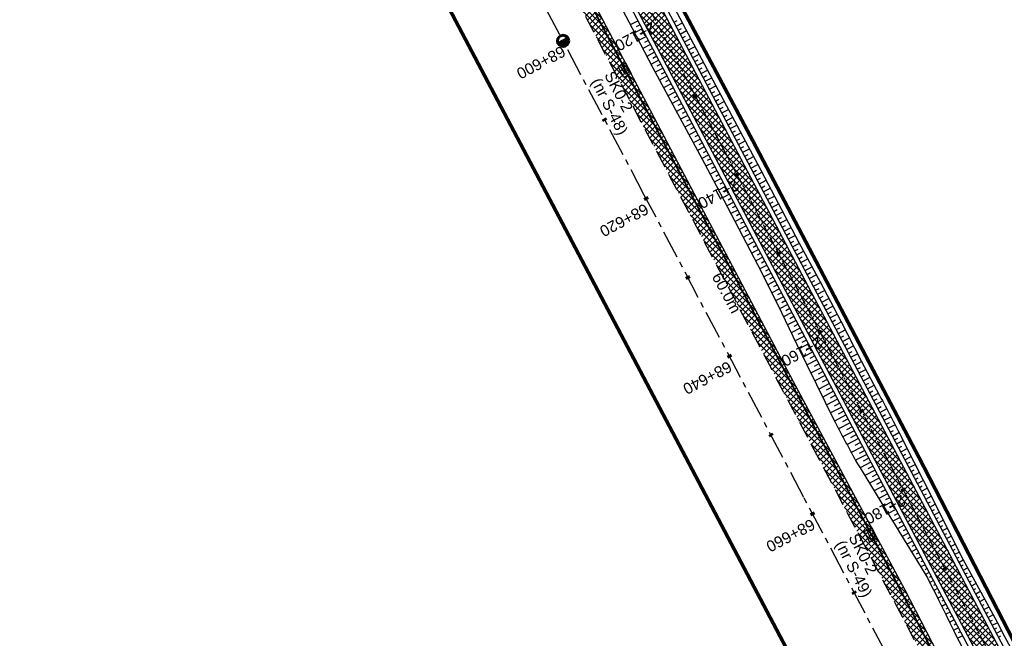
# Model space of a CAD drawing. Header units: metres. Extents: x 7529682 to 7533711, y 5721186 to 5727842.
# Tile 56 of 112: x 7530634 to 7530745, y 5725856 to 5725925. Entities that reach past the tile are written whole.
import ezdxf

# ---------------------------------------------------------------- set-up
doc = ezdxf.new("R2010")
doc.units = ezdxf.units.M
for name, pattern in [('817-dzialki-09-05-04$0$HIDDEN', [0.375, 0.25, -0.125]), ('CENTER', [50.8, 31.75, -6.35, 6.35, -6.35]), ('HIDDEN', [9.525, 6.35, -3.175])]:
    doc.linetypes.add(name, pattern=pattern)
for name, color, linetype in [('C-DROGI-SYTUACJA-ETYKIETY', 7, 'Continuous'), ('D-hatch-pobocza', 131, 'Continuous'), ('D-pobocza', 7, 'Continuous'), ('D-skarpa', 7, 'Continuous'), ('D-skarpa-kreskowanie', 7, 'Continuous')]:
    doc.layers.add(name, color=color, linetype=linetype)
doc.layers.add('D-hatch-ciag-pieszo-rowerowy', color=7, linetype='Continuous', lineweight=13, true_color=0xff9f80)
doc.layers.add('D-LR-etap-III', color=7, linetype='817-dzialki-09-05-04$0$HIDDEN', lineweight=50, true_color=0xff1aff)
for name, color, linetype, lineweight in [('D-krawędzie', 7, 'Continuous', 30), ('D-obrzeża', 7, 'Continuous', 30), ('D-oś', 10, 'CENTER', 30), ('Sieci-T-kanal technologiczny', 4, 'kt kanał technologiczny', 30)]:
    doc.layers.add(name, color=color, linetype=linetype, lineweight=lineweight)
for name, color, linetype, true_color in [('D-opis-KT-dlugosci', 7, 'Continuous', 0xff8000), ('D-opis-KT-studnie', 7, 'Continuous', 0xff8000), ('poprzeczki', 7, 'Continuous', 0x0000c7)]:
    doc.layers.add(name, color=color, linetype=linetype, true_color=true_color)
doc.styles.add('ARIAL', font='arial.ttf', dxfattribs={"height": 1})
doc.styles.get("Standard").update_dxf_attribs({"font": 'arial.ttf'})
doc.linetypes.add('kt kanał technologiczny', pattern='A,1,-0.8,["kt",Standard,S=0.5,R=0,X=-0.7,Y=-0.15],-0.3', length=2.1)
pattern_1 = [(45, (0, 0), (-0.33675960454, 0.33675960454), []), (135, (0, 0), (-0.33675960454, -0.33675960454), [])]

# ---------------------------------------------------------------- blocks, each defined once
blk = doc.blocks.new('kilometraz')
at = {"linetype": 'ByBlock', "lineweight": -2}
blk.add_hatch(color=0, dxfattribs=at).paths.add_polyline_path([(0, -0.28125, 0.41421356), (0.28125, 0, 0.41421356), (0, 0.28125)])
at = {"color": 0, "linetype": 'ByBlock', "lineweight": -2}
blk.add_line((0, 0.28125), (0, -0.28125), dxfattribs=at)
blk.add_circle((0, 0), 0.28125, dxfattribs=at)
blk = doc.blocks.new('AeccTickLine')
at = {"color": 0, "linetype": 'ByBlock', "lineweight": -2}
blk.add_line((0, 1), (0, -1), dxfattribs=at)
blk = doc.blocks.new('SKR2')
at = {"layer": 'Sieci-T-kanal technologiczny', "color": 2, "lineweight": 25}
for points in [[(0.03, -0.19), (0.96, -1.15), (0.28, -1.81), (-0.65, -0.84)], [(-0.04, -0.54), (0.61, -1.21), (0.23, -1.57), (-0.41, -0.9)]]:
    blk.add_lwpolyline(points, close=True, dxfattribs=at)
blk.add_lwpolyline([(-0.09, -1.23), (0.28, -0.87)], dxfattribs=at)

msp = doc.modelspace()

# ---------------------------------------------------------------- hatches: boundary and pattern name
at = {"layer": 'D-hatch-ciag-pieszo-rowerowy'}
h = msp.add_hatch(dxfattribs=at)
h.set_pattern_fill('ANSI37', color=256, scale=0.15, style=0)
h.set_pattern_definition(pattern_1)
h.paths.add_polyline_path([(7530714.41, 5725910.76), (7530696.21, 5725945.27), (7530692.66, 5725952.01), (7530691.54, 5725951.45), (7530695.1, 5725944.69), (7530713.31, 5725910.18), (7530731.23, 5725876.24), (7530749.94, 5725840.8), (7530759.63, 5725822.46), (7530760.74, 5725823.04), (7530751.05, 5725841.38), (7530732.33, 5725876.83)])
h.paths.add_polyline_path([(7530713.31, 5725910.18), (7530695.1, 5725944.69), (7530691.54, 5725951.45), (7530690.43, 5725950.89), (7530693.99, 5725944.1), (7530712.2, 5725909.6), (7530730.12, 5725875.66), (7530748.84, 5725840.22), (7530758.52, 5725821.88), (7530759.63, 5725822.46), (7530749.94, 5725840.8), (7530731.23, 5725876.24)])
at = {"layer": 'D-hatch-pobocza'}
h = msp.add_hatch(dxfattribs=at)
h.set_pattern_fill('ANSI37', color=256, scale=0.15, style=0)
h.set_pattern_definition(pattern_1)
h.paths.add_polyline_path([(7530720.98, 5725884.44), (7530708.37, 5725908.34), (7530695.8, 5725932.28), (7530687.36, 5725949.02), (7530675.51, 5725970.87), (7530663.29, 5725994.02), (7530649.63, 5726020.19), (7530635.9, 5726046.17), (7530600.69, 5726114.06), (7530599.74, 5726113.51), (7530641.56, 5726032.01), (7530660.96, 5725995.07), (7530689.13, 5725941.54), (7530707.34, 5725907.03), (7530725.26, 5725873.09), (7530743.97, 5725837.65), (7530770.53, 5725787.12), (7530787.86, 5725754.27), (7530809.81, 5725712.7), (7530812.03, 5725712.54), (7530798.84, 5725737.15), (7530787.35, 5725758.8), (7530776.05, 5725780.2), (7530760.43, 5725809.79), (7530749.22, 5725830.63), (7530733.52, 5725861.06)])

# ---------------------------------------------------------------- linework, layer by layer
at = {"layer": 'D-krawędzie', "linetype": 'HIDDEN', "ltscale": 0.3, "flags": 128}
msp.add_lwpolyline([(7530572.01, 5726166.06), (7530599.74, 5726113.52), (7530641.56, 5726032.01), (7530660.96, 5725995.07), (7530689.13, 5725941.54), (7530707.34, 5725907.03), (7530725.26, 5725873.09), (7530743.97, 5725837.65), (7530770.53, 5725787.12), (7530787.86, 5725754.27), (7530809.9, 5725712.54), (7530824.74, 5725684.39), (7530840.86, 5725653.69), (7530860.68, 5725616.15), (7530865.28, 5725607.39), (7530878.05, 5725583.08), (7530918.17, 5725507.18), (7530950.16, 5725446.31), (7530993.42, 5725364.26), (7531022.77, 5725308.72), (7531053.81, 5725249.87), (7531081.17, 5725197.87), (7531103.9, 5725154.54), (7531128.12, 5725108.45), (7531149.3, 5725068.25), (7531167.38, 5725033.77), (7531197.16, 5724976.99), (7531228.15, 5724918.03), (7531253.15, 5724870.49), (7531286.8, 5724806.65), (7531306.74, 5724768.66), (7531335.09, 5724714.65), (7531357.32, 5724672.44), (7531373.64, 5724641.45), (7531392.16, 5724606), (7531418.48, 5724555.85), (7531439.73, 5724515.58), (7531476.36, 5724446.19), (7531491.8, 5724416.76), (7531531.9, 5724339.93), (7531557.23, 5724291.66), (7531569.85, 5724267.58), (7531591.38, 5724226.55), (7531610, 5724191.1), (7531616.88, 5724178), (7531629.98, 5724153.03), (7531641.01, 5724132.02), (7531664.91, 5724087.62), (7531677.64, 5724064.79), (7531683.11, 5724054.99), (7531686.75, 5724048.18), (7531695.45, 5724031.7), (7531703.75, 5724015.92), (7531709.21, 5724005.51), (7531719.39, 5723986.15), (7531726.3, 5723973), (7531732.74, 5723960.74), (7531735.13, 5723956.19)], dxfattribs=at)
at = {"layer": 'D-LR-etap-III', "ltscale": 10, "flags": 128}
msp.add_lwpolyline([(7531750.47, 5723895.1, 0.4, 0.4, 0), (7531750.5, 5723895.13, 0.4, 0.4, 0), (7531682.71, 5724022.92, 0.4, 0.4, 0), (7531619.18, 5724147.2, 0.4, 0.4, 0), (7531592.31, 5724198.49, 0.4, 0.4, 0), (7531553.26, 5724272.92, 0.4, 0.4, 0), (7531504.02, 5724366.79, 0.4, 0.4, 0), (7531482.09, 5724407.62, 0.4, 0.4, 0), (7531412.35, 5724541.18, 0.4, 0.4, 0), (7531388.46, 5724586.93, 0.4, 0.4, 0), (7531345.12, 5724669.94, 0.4, 0.4, 0), (7531127.66, 5725081.67, 0.4, 0.4, 0), (7531059.25, 5725211.04, 0.4, 0.4, 0), (7531008.01, 5725307.95, 0.4, 0.4, 0), (7530964.18, 5725390.84, 0.4, 0.4, 0), (7530914.56, 5725484.68, 0.4, 0.4, 0), (7530865.24, 5725577.49, 0.4, 0.4, 0), (7530840.09, 5725624.06, 0.4, 0.4, 0), (7530802.56, 5725694.92, 0.4, 0.4, 0), (7530755.54, 5725787.51, 0.4, 0.4, 0), (7530708.72, 5725876.3, 0.4, 0.4, 0), (7530695.12, 5725902.09, 0.4, 0.4, 0), (7530642.91, 5726001.08, 0.4, 0.4, 0), (7530634.93, 5726016.15, 0.4, 0.4, 0), (7530610.82, 5726061.93, 0.4, 0.4, 0), (7530610.82, 5726061.93, 0.4, 0.4, 0), (7530607.21, 5726063.51, 0.4, 0.4, 0), (7530597.42, 5726080.68, 0.4, 0.4, 0), (7530591.16, 5726088.44, 0.4, 0.4, 0), (7530581.28, 5726107.21, 0.4, 0.4, 0), (7530571.29, 5726130.56, 0.4, 0.4, 0), (7530549.55, 5726171.53, 0.4, 0.4, 0), (7530531.01, 5726206.47, 0.4, 0.4, 0), (7530516.46, 5726236.02, 0.4, 0.4, 0), (7530500.8, 5726266.14, 0.4, 0.4, 0), (7530491.35, 5726283.94, 0.4, 0.4, 0), (7530482.4, 5726303.41, 0.4, 0.4, 0), (7530482.4, 5726303.41, 0.4, 0.4, 0), (7530450.41, 5726357.28, 0.4, 0.4, 0), (7530397.76, 5726458.5, 0.4, 0.4, 0), (7530334.71, 5726583.66, 0.4, 0.4, 0), (7530303.94, 5726645.17, 0.4, 0.4, 0), (7530300.51, 5726651.78, 0.4, 0.4, 0), (7530289.21, 5726671.97, 0.4, 0.4, 0), (7530281.54, 5726685.57, 0.4, 0.4, 0), (7530261.37, 5726724.16, 0.4, 0.4, 0), (7530254.03, 5726738.21, 0.4, 0.4, 0), (7530197.22, 5726845.06, 0.4, 0.4, 0), (7530194.71, 5726849.15, 0.4, 0.4, 0), (7530195.92, 5726850.75, 0.4, 0.4, 0), (7530170.55, 5726892.96, 0.4, 0.4, 0), (7530143.17, 5726945.07, 0.4, 0.4, 0), (7530105.06, 5727018.32, 0.4, 0.4, 0), (7530100.06, 5727027.16, 0.4, 0.4, 0), (7530062.32, 5727099.63, 0.4, 0.4, 0), (7530015.38, 5727189.42, 0.4, 0.4, 0), (7529983.21, 5727250.21, 0.4, 0.4, 0), (7529953.28, 5727306.75, 0.4, 0.4, 0), (7529900.67, 5727406.16, 0.4, 0.4, 0), (7529890.63, 5727425.13, 0.4, 0.4, 0), (7529875.16, 5727454.43, 0.4, 0.4, 0), (7529857.56, 5727487.79, 0.4, 0.4, 0), (7529835.19, 5727530.19, 0.4, 0.4, 0), (7529811.74, 5727574.66, 0.4, 0.4, 0), (7529792.1, 5727611.92, 0.4, 0.4, 0), (7529768.07, 5727657.47, 0.4, 0.4, 0), (7529755.21, 5727682.13, 0.4, 0.4, 0), (7529753.31, 5727681.13, 0.4, 0.4, 0), (7529739.21, 5727707.77, 0.4, 0.4, 0), (7529735.39, 5727711.25, 0.4, 0.4, 0), (7529725.42, 5727730.2, 0.4, 0.4, 0), (7529723.55, 5727729.88, 0.4, 0.4, 0), (7529695.57, 5727782.93, 0.4, 0.4, 0), (7529717.68, 5727794.02, 0.4, 0.4, 0), (7529736.27, 5727758.65, 0.4, 0.4, 0), (7529736.27, 5727758.65, 0.4, 0.4, 0), (7529744.51, 5727750.41, 0.4, 0.4, 0), (7529744.51, 5727750.41, 0.4, 0.4, 0), (7529750.28, 5727738.55, 0.4, 0.4, 0), (7529777.11, 5727687.57, 0.4, 0.4, 0), (7529796.52, 5727651.33, 0.4, 0.4, 0), (7529814.94, 5727616.79, 0.4, 0.4, 0), (7529839.01, 5727572.3, 0.4, 0.4, 0), (7529860.62, 5727532.51, 0.4, 0.4, 0), (7529882.35, 5727491.5, 0.4, 0.4, 0), (7529904.87, 5727449.1, 0.4, 0.4, 0), (7529920.75, 5727418.88, 0.4, 0.4, 0), (7529946.68, 5727368.55, 0.4, 0.4, 0), (7529972.02, 5727320.57, 0.4, 0.4, 0), (7529987.74, 5727290.15, 0.4, 0.4, 0), (7529996.5, 5727273.66, 0.4, 0.4, 0), (7530017.54, 5727234.2, 0.4, 0.4, 0), (7530033.05, 5727204.86, 0.4, 0.4, 0), (7530051.62, 5727170.22, 0.4, 0.4, 0), (7530069.28, 5727137.02, 0.4, 0.4, 0), (7530089.39, 5727097.53, 0.4, 0.4, 0), (7530109.71, 5727060.75, 0.4, 0.4, 0), (7530136.77, 5727011.64, 0.4, 0.4, 0), (7530162.45, 5726962.74, 0.4, 0.4, 0), (7530187.67, 5726916.99, 0.4, 0.4, 0), (7530207.82, 5726879.34, 0.4, 0.4, 0), (7530230.63, 5726834.52, 0.4, 0.4, 0), (7530262.29, 5726776.62, 0.4, 0.4, 0), (7530277.51, 5726760.21, 0.4, 0.4, 0), (7530286.04, 5726744.11, 0.4, 0.4, 0), (7530288.1, 5726735.88, 0.4, 0.4, 0), (7530290.39, 5726725.05, 0.4, 0.4, 0), (7530296.18, 5726713.58, 0.4, 0.4, 0), (7530302.73, 5726701.18, 0.4, 0.4, 0), (7530325.69, 5726657.47, 0.4, 0.4, 0), (7530343.24, 5726623.65, 0.4, 0.4, 0), (7530360.23, 5726591.75, 0.4, 0.4, 0), (7530383.21, 5726548.06, 0.4, 0.4, 0), (7530406.02, 5726503.61, 0.4, 0.4, 0), (7530427.46, 5726462.62, 0.4, 0.4, 0), (7530447.93, 5726424.39, 0.4, 0.4, 0), (7530471.13, 5726379.92, 0.4, 0.4, 0), (7530490.5, 5726343.03, 0.4, 0.4, 0), (7530509.5, 5726306.73, 0.4, 0.4, 0), (7530529.89, 5726267.24, 0.4, 0.4, 0), (7530543.85, 5726238.99, 0.4, 0.4, 0), (7530554.81, 5726218.94, 0.4, 0.4, 0), (7530559.03, 5726212.22, 0.4, 0.4, 0), (7530563.06, 5726206.41, 0.4, 0.4, 0), (7530566.93, 5726200.46, 0.4, 0.4, 0), (7530569.77, 5726194.9, 0.4, 0.4, 0), (7530571.47, 5726191.28, 0.4, 0.4, 0), (7530572.84, 5726188.02, 0.4, 0.4, 0), (7530575.3, 5726182.03, 0.4, 0.4, 0), (7530579.74, 5726173.31, 0.4, 0.4, 0), (7530583.3, 5726167.41, 0.4, 0.4, 0), (7530593.4, 5726163.33, 0.4, 0.4, 0), (7530598.62, 5726155.26, 0.4, 0.4, 0), (7530608.26, 5726140.5, 0.4, 0.4, 0), (7530603.27, 5726136.83, 0.4, 0.4, 0), (7530606.53, 5726131.84, 0.4, 0.4, 0), (7530604.24, 5726124.22, 0.4, 0.4, 0), (7530605.85, 5726121.63, 0.4, 0.4, 0), (7530608.97, 5726116.16, 0.4, 0.4, 0), (7530618.11, 5726097.79, 0.4, 0.4, 0), (7530651.21, 5726034.96, 0.4, 0.4, 0), (7530670.24, 5725998.61, 0.4, 0.4, 0), (7530698.08, 5725945.95, 0.4, 0.4, 0), (7530716.51, 5725911.31, 0.4, 0.4, 0), (7530735.22, 5725875.67, 0.4, 0.4, 0), (7530752.5, 5725842.15, 0.4, 0.4, 0), (7530778.31, 5725793.5, 0.4, 0.4, 0), (7530797.5, 5725756.38, 0.4, 0.4, 0), (7530812.52, 5725728.29, 0.4, 0.4, 0), (7530820.04, 5725713.16, 0.4, 0.4, 0), (7530822.42, 5725710.19, 0.4, 0.4, 0), (7530833.15, 5725688.8, 0.4, 0.4, 0), (7530849.63, 5725656.16, 0.4, 0.4, 0), (7530867.98, 5725621.96, 0.4, 0.4, 0), (7530872.63, 5725612.89, 0.4, 0.4, 0), (7530880.35, 5725597.59, 0.4, 0.4, 0), (7530883.84, 5725593.39, 0.4, 0.4, 0), (7530891.78, 5725587.76, 0.4, 0.4, 0), (7530895.04, 5725584.28, 0.4, 0.4, 0), (7530897.03, 5725580.94, 0.4, 0.4, 0), (7530900.95, 5725579.95, 0.4, 0.4, 0), (7530904.81, 5725571.98, 0.4, 0.4, 0), (7530903.68, 5725568.57, 0.4, 0.4, 0), (7530908.9, 5725558.84, 0.4, 0.4, 0), (7530910.25, 5725545.67, 0.4, 0.4, 0), (7530912.87, 5725538.65, 0.4, 0.4, 0), (7530945.28, 5725478.46, 0.4, 0.4, 0), (7530959.69, 5725450.25, 0.4, 0.4, 0), (7531002.83, 5725368.19, 0.4, 0.4, 0), (7531044.7, 5725290.31, 0.4, 0.4, 0), (7531064.1, 5725253.21, 0.4, 0.4, 0), (7531083.01, 5725216.68, 0.4, 0.4, 0), (7531113.01, 5725158.47, 0.4, 0.4, 0), (7531137.36, 5725113.07, 0.4, 0.4, 0), (7531150.83, 5725086.71, 0.4, 0.4, 0), (7531159.75, 5725076.64, 0.4, 0.4, 0), (7531166.31, 5725074.58, 0.4, 0.4, 0), (7531172.29, 5725062.58, 0.4, 0.4, 0), (7531170.59, 5725055.61, 0.4, 0.4, 0), (7531173.73, 5725044.08, 0.4, 0.4, 0), (7531215.34, 5724964.86, 0.4, 0.4, 0), (7531238.05, 5724921.68, 0.4, 0.4, 0), (7531262.39, 5724875.28, 0.4, 0.4, 0), (7531295.59, 5724811.27, 0.4, 0.4, 0), (7531348.49, 5724712.36, 0.4, 0.4, 0), (7531363.74, 5724682.68, 0.4, 0.4, 0), (7531366.99, 5724675.87, 0.4, 0.4, 0), (7531382.54, 5724646.11, 0.4, 0.4, 0), (7531401.3, 5724610.87, 0.4, 0.4, 0), (7531428.96, 5724558.86, 0.4, 0.4, 0), (7531449.11, 5724520.4, 0.4, 0.4, 0), (7531477.29, 5724465.83, 0.4, 0.4, 0), (7531501, 5724421.11, 0.4, 0.4, 0), (7531512.12, 5724400.55, 0.4, 0.4, 0), (7531513.78, 5724396.76, 0.4, 0.4, 0), (7531526.32, 5724379.39, 0.4, 0.4, 0), (7531566.78, 5724302.74, 0.4, 0.4, 0), (7531612.28, 5724225.61, 0.4, 0.4, 0), (7531620.49, 5724210.55, 0.4, 0.4, 0), (7531631.58, 5724196.26, 0.4, 0.4, 0), (7531653.48, 5724152.43, 0.4, 0.4, 0), (7531661.15, 5724128.49, 0.4, 0.4, 0), (7531673.88, 5724101.19, 0.4, 0.4, 0), (7531684.69, 5724081.18, 0.4, 0.4, 0), (7531699.21, 5724051.17, 0.4, 0.4, 0), (7531704.03, 5724040.58, 0.4, 0.4, 0), (7531704.03, 5724040.58, 0.4, 0.4, 0), (7531703.91, 5724037.17, 0.4, 0.4, 0), (7531736.42, 5723969.23, 0.4, 0.4, 0), (7531738.29, 5723967.7, 0.4, 0.4, 0), (7531742.18, 5723962.35, 0.4, 0.4, 0), (7531744.29, 5723958.62, 0.4, 0.4, 0), (7531755.39, 5723944.19, 0.4, 0.4, 0), (7531758.69, 5723936.76, 0.4, 0.4, 0), (7531780.08, 5723929.25, 0.4, 0.4, 0), (7531792.61, 5723906.34, 0.4, 0.4, 0), (7531792.61, 5723906.34, 0.4, 0.4, 0), (7531756.96, 5723883.06, 0.4, 0.4, 0), (7531750.46, 5723895.13, 0.4, 0.4, 0), (7531750.46, 5723895.13, 0, 0, 0)], format="xyseb", dxfattribs=at)
at = {"layer": 'D-obrzeża'}
for points in [[(7530816.72, 5725716.02), (7530808.34, 5725732.53, 0.004099), (7530806.08, 5725736.9), (7530794.94, 5725758), (7530777.71, 5725790.9), (7530751.05, 5725841.38), (7530732.33, 5725876.83), (7530714.41, 5725910.76), (7530696.21, 5725945.27), (7530668.05, 5725998.78), (7530664.91, 5726005.01, 0.00515), (7530662.07, 5726010.5), (7530653.61, 5726026.49, -0.00515), (7530650.77, 5726031.98), (7530642.16, 5726049.1), (7530627.43, 5726076.94), (7530607.07, 5726115.58, 0.017191), (7530603.66, 5726121.55), (7530600.46, 5726126.73, -0.223174), (7530600.17, 5726129.27), (7530602.62, 5726136.56), (7530601.53, 5726138.66)], [(7530597.42, 5726127.91, 0.123992), (7530598.09, 5726125.82), (7530601.49, 5726120.31, -0.017191), (7530604.9, 5726114.34), (7530625.21, 5726075.79), (7530639.93, 5726047.96), (7530648.54, 5726030.86, 0.00515), (7530651.37, 5726025.37), (7530659.84, 5726009.38, -0.00515), (7530662.68, 5726003.89), (7530665.83, 5725997.63), (7530693.99, 5725944.1), (7530712.2, 5725909.6), (7530730.12, 5725875.66), (7530748.84, 5725840.22), (7530775.5, 5725789.74), (7530792.73, 5725756.83), (7530803.87, 5725735.73, -0.004099), (7530806.13, 5725731.36), (7530819.01, 5725705.98)]]:
    msp.add_lwpolyline(points, format="xyb", dxfattribs=at)
at = {"layer": 'D-oś', "ltscale": 0.1}
msp.add_lwpolyline([(7530915.08, 5725505.55), (7530874.95, 5725581.45), (7530862.19, 5725605.76), (7530857.58, 5725614.52), (7530837.76, 5725652.06), (7530821.64, 5725682.76), (7530806.8, 5725710.91), (7530784.77, 5725752.63), (7530767.43, 5725785.49), (7530740.87, 5725836.02), (7530722.16, 5725871.46), (7530704.24, 5725905.4), (7530686.03, 5725939.91), (7530657.86, 5725993.44), (7530638.45, 5726030.39), (7530594.85, 5726110.89), (7530594.85, 5726110.89), (7530594.85, 5726110.89), (7530540.21, 5726214.45)], dxfattribs=at)
at = {"layer": 'D-oś', "ltscale": 0.03}
msp.add_lwpolyline([(7530599.1, 5726130, 0.223174), (7530599.58, 5726125.77), (7530602.58, 5726120.93, -0.017191), (7530605.99, 5726114.96), (7530626.32, 5726076.36), (7530641.04, 5726048.53), (7530649.66, 5726031.42, 0.00515), (7530652.49, 5726025.93), (7530660.96, 5726009.94, -0.00515), (7530663.79, 5726004.45), (7530663.79, 5726004.45), (7530666.94, 5725998.21), (7530695.1, 5725944.69), (7530713.31, 5725910.18), (7530731.23, 5725876.24), (7530749.94, 5725840.8)], format="xyb", dxfattribs=at)
at = {"layer": 'D-pobocza'}
for points in [[(7530817.07, 5725716.43), (7530808.79, 5725732.76, 0.004099), (7530806.53, 5725737.13), (7530795.38, 5725758.23), (7530778.16, 5725791.14), (7530751.49, 5725841.62), (7530732.77, 5725877.06), (7530714.85, 5725911), (7530696.65, 5725945.5), (7530668.49, 5725999.02), (7530665.36, 5726005.24, 0.00515), (7530662.52, 5726010.73), (7530654.05, 5726026.72, -0.00515), (7530651.22, 5726032.21), (7530642.6, 5726049.33), (7530627.87, 5726077.17), (7530607.52, 5726115.82, 0.017191), (7530604.09, 5726121.81), (7530600.89, 5726126.99, -0.095206), (7530600.55, 5726127.88)], [(7530602.01, 5726118.49, -0.012618), (7530604.46, 5726114.11), (7530624.76, 5726075.56), (7530639.48, 5726047.74), (7530648.09, 5726030.63, 0.00515), (7530650.93, 5726025.14), (7530659.4, 5726009.16, -0.00515), (7530662.23, 5726003.66), (7530665.39, 5725997.4), (7530693.55, 5725943.87), (7530711.76, 5725909.36), (7530729.68, 5725875.43), (7530748.39, 5725839.98), (7530775.06, 5725789.51), (7530792.29, 5725756.6), (7530803.43, 5725735.5, -0.004099), (7530805.69, 5725731.13), (7530814.62, 5725713.53)]]:
    msp.add_lwpolyline(points, format="xyb", dxfattribs=at)
msp.add_lwpolyline([(7530798.84, 5725737.15), (7530787.35, 5725758.8), (7530776.05, 5725780.2), (7530760.43, 5725809.79), (7530749.22, 5725830.63), (7530733.52, 5725861.06), (7530720.98, 5725884.44), (7530708.37, 5725908.34), (7530695.8, 5725932.28), (7530687.36, 5725949.02), (7530675.51, 5725970.87), (7530663.29, 5725994.02), (7530649.63, 5726020.19), (7530635.9, 5726046.17), (7530600.69, 5726114.06), (7530599.74, 5726113.51)], dxfattribs=at)
at = {"layer": 'D-skarpa', "linetype": 'Continuous'}
for points in [[(7530670.1, 5725997.26), (7530677, 5725983.95), (7530679.33, 5725979.52), (7530686.43, 5725966.31), (7530688.77, 5725961.89), (7530697.29, 5725945.84), (7530698.14, 5725944.23), (7530715.61, 5725911.4), (7530716.93, 5725908.91), (7530719.27, 5725904.49), (7530721.6, 5725900.07), (7530723.97, 5725895.67), (7530726.3, 5725891.24), (7530728.58, 5725886.79), (7530730.65, 5725882.91, -0.007251), (7530733.05, 5725878.31), (7530733.49, 5725877.44), (7530735.49, 5725873.48), (7530739.99, 5725864.54, -0.009506), (7530747.04, 5725851.31)], [(7530698.23, 5725932.96), (7530702.87, 5725924.11), (7530705.19, 5725919.68), (7530709.94, 5725910.88), (7530710.98, 5725908.95), (7530712.29, 5725906.46), (7530716.96, 5725897.62), (7530719.17, 5725893.14), (7530721.37, 5725888.64), (7530723.58, 5725884.15), (7530725.51, 5725880.2, 0.005932), (7530727.96, 5725875.62), (7530728.16, 5725875.26), (7530728.45, 5725874.78), (7530730.78, 5725870.99), (7530733.41, 5725866.73), (7530736.03, 5725862.45, -0.001667), (7530742.69, 5725849.01)], [(7530751.84, 5725841.8, 0.000237), (7530777.32, 5725793.79)]]:
    msp.add_lwpolyline(points, format="xyb", dxfattribs=at)
at = {"layer": 'D-skarpa-kreskowanie', "linetype": 'Continuous'}
for p, q in [((7530703.54, 5725924.95, 107.54), (7530702.67, 5725924.49, 106.89)), ((7530703.77, 5725924.5, 107.55), (7530703.33, 5725924.27, 107.22)), ((7530707.58, 5725924.79, 107.68), (7530707.93, 5725924.98, 107.41)), ((7530707.81, 5725924.35, 107.68), (7530708.52, 5725924.72, 107.15)), ((7530708.04, 5725923.9, 107.68), (7530708.4, 5725924.09, 107.42)), ((7530704, 5725924.06, 107.55), (7530703.13, 5725923.6, 106.89)), ((7530704.47, 5725923.18, 107.55), (7530703.6, 5725922.72, 106.89)), ((7530704.24, 5725923.62, 107.55), (7530703.8, 5725923.39, 107.22)), ((7530708.28, 5725923.46, 107.69), (7530708.99, 5725923.84, 107.15)), ((7530708.51, 5725923.02, 107.69), (7530708.87, 5725923.21, 107.42)), ((7530704.94, 5725922.29, 107.55), (7530704.06, 5725921.83, 106.89)), ((7530704.7, 5725922.74, 107.55), (7530704.27, 5725922.5, 107.22)), ((7530708.74, 5725922.58, 107.69), (7530709.46, 5725922.95, 107.15)), ((7530708.98, 5725922.14, 107.69), (7530709.34, 5725922.32, 107.42)), ((7530709.21, 5725921.69, 107.69), (7530709.93, 5725922.07, 107.15)), ((7530705.4, 5725921.41, 107.56), (7530704.53, 5725920.95, 106.9)), ((7530705.17, 5725921.85, 107.56), (7530704.73, 5725921.62, 107.23)), ((7530705.64, 5725920.97, 107.56), (7530705.2, 5725920.73, 107.23)), ((7530709.44, 5725921.25, 107.69), (7530709.8, 5725921.44, 107.42)), ((7530709.68, 5725920.81, 107.7), (7530710.4, 5725921.19, 107.15)), ((7530705.87, 5725920.52, 107.56), (7530704.99, 5725920.06, 106.9)), ((7530706.1, 5725920.08, 107.56), (7530705.66, 5725919.85, 107.23)), ((7530709.91, 5725920.37, 107.7), (7530710.27, 5725920.56, 107.43)), ((7530710.14, 5725919.92, 107.7), (7530710.87, 5725920.31, 107.15)), ((7530710.38, 5725919.48, 107.7), (7530710.74, 5725919.67, 107.43)), ((7530706.34, 5725919.64, 107.56), (7530705.46, 5725919.18, 106.9)), ((7530706.8, 5725918.76, 107.57), (7530705.94, 5725918.3, 106.91)), ((7530706.57, 5725919.2, 107.57), (7530706.13, 5725918.97, 107.24)), ((7530710.61, 5725919.04, 107.7), (7530711.34, 5725919.42, 107.15)), ((7530710.84, 5725918.6, 107.7), (7530711.21, 5725918.79, 107.43)), ((7530711.08, 5725918.16, 107.71), (7530711.81, 5725918.54, 107.16)), ((7530707.27, 5725917.87, 107.57), (7530706.41, 5725917.42, 106.92)), ((7530707.04, 5725918.31, 107.57), (7530706.61, 5725918.09, 107.24)), ((7530711.31, 5725917.71, 107.71), (7530711.68, 5725917.91, 107.43)), ((7530711.54, 5725917.27, 107.71), (7530712.28, 5725917.66, 107.16)), ((7530707.74, 5725916.99, 107.57), (7530706.89, 5725916.54, 106.93)), ((7530707.5, 5725917.43, 107.57), (7530707.08, 5725917.2, 107.25)), ((7530707.97, 5725916.54, 107.58), (7530707.55, 5725916.32, 107.26)), ((7530711.78, 5725916.83, 107.71), (7530712.14, 5725917.02, 107.43)), ((7530712.01, 5725916.39, 107.71), (7530712.75, 5725916.77, 107.16)), ((7530708.2, 5725916.1, 107.58), (7530707.36, 5725915.66, 106.94)), ((7530708.44, 5725915.66, 107.58), (7530708.02, 5725915.44, 107.26)), ((7530712.24, 5725915.94, 107.71), (7530712.61, 5725916.14, 107.44)), ((7530712.48, 5725915.5, 107.72), (7530713.22, 5725915.89, 107.16)), ((7530712.71, 5725915.06, 107.72), (7530713.08, 5725915.26, 107.44)), ((7530708.67, 5725915.22, 107.58), (7530707.84, 5725914.78, 106.95)), ((7530709.14, 5725914.33, 107.58), (7530708.31, 5725913.9, 106.96)), ((7530708.9, 5725914.78, 107.58), (7530708.49, 5725914.56, 107.27)), ((7530712.94, 5725914.62, 107.72), (7530713.69, 5725915.01, 107.16)), ((7530713.18, 5725914.18, 107.72), (7530713.55, 5725914.37, 107.44)), ((7530713.41, 5725913.73, 107.72), (7530714.16, 5725914.13, 107.16)), ((7530709.6, 5725913.45, 107.59), (7530708.79, 5725913.02, 106.97)), ((7530709.37, 5725913.89, 107.59), (7530708.96, 5725913.68, 107.28)), ((7530713.64, 5725913.29, 107.72), (7530714.02, 5725913.49, 107.44)), ((7530713.88, 5725912.85, 107.73), (7530714.63, 5725913.24, 107.16)), ((7530710.07, 5725912.56, 107.59), (7530709.26, 5725912.14, 106.98)), ((7530709.84, 5725913.01, 107.59), (7530709.43, 5725912.79, 107.28)), ((7530710.3, 5725912.12, 107.59), (7530709.9, 5725911.91, 107.29)), ((7530714.11, 5725912.41, 107.73), (7530714.49, 5725912.6, 107.45)), ((7530714.34, 5725911.96, 107.73), (7530715.09, 5725912.36, 107.16)), ((7530710.54, 5725911.68, 107.59), (7530709.74, 5725911.26, 106.99)), ((7530710.77, 5725911.24, 107.6), (7530710.37, 5725911.03, 107.3)), ((7530714.58, 5725911.52, 107.73), (7530714.95, 5725911.72, 107.45)), ((7530714.81, 5725911.08, 107.73), (7530715.56, 5725911.48, 107.16)), ((7530715.04, 5725910.64, 107.73), (7530715.42, 5725910.84, 107.45)), ((7530711, 5725910.8, 107.6), (7530710.21, 5725910.38, 107)), ((7530711.47, 5725909.91, 107.6), (7530710.69, 5725909.5, 107.01)), ((7530711.24, 5725910.35, 107.6), (7530710.84, 5725910.15, 107.3)), ((7530715.28, 5725910.2, 107.74), (7530716.03, 5725910.6, 107.17)), ((7530715.51, 5725909.75, 107.74), (7530715.89, 5725909.95, 107.45)), ((7530715.74, 5725909.31, 107.74), (7530716.5, 5725909.71, 107.17)), ((7530711.94, 5725909.03, 107.6), (7530711.16, 5725908.62, 107.02)), ((7530711.7, 5725909.47, 107.6), (7530711.31, 5725909.26, 107.31)), ((7530715.98, 5725908.87, 107.74), (7530716.36, 5725909.07, 107.45)), ((7530716.21, 5725908.43, 107.74), (7530716.97, 5725908.83, 107.17)), ((7530712.4, 5725908.14, 107.61), (7530711.62, 5725907.73, 107.02)), ((7530712.17, 5725908.58, 107.61), (7530711.78, 5725908.38, 107.31)), ((7530712.64, 5725907.7, 107.61), (7530712.25, 5725907.49, 107.32)), ((7530716.44, 5725907.98, 107.74), (7530716.83, 5725908.19, 107.46)), ((7530716.68, 5725907.54, 107.75), (7530717.44, 5725907.95, 107.17)), ((7530712.87, 5725907.26, 107.61), (7530712.09, 5725906.85, 107.02)), ((7530713.1, 5725906.82, 107.61), (7530712.71, 5725906.61, 107.32)), ((7530716.91, 5725907.1, 107.75), (7530717.29, 5725907.3, 107.46)), ((7530717.15, 5725906.66, 107.75), (7530717.91, 5725907.06, 107.17)), ((7530717.38, 5725906.22, 107.75), (7530717.76, 5725906.42, 107.46)), ((7530713.34, 5725906.37, 107.61), (7530712.56, 5725905.96, 107.03)), ((7530713.8, 5725905.49, 107.62), (7530713.02, 5725905.08, 107.03)), ((7530713.57, 5725905.93, 107.62), (7530713.18, 5725905.73, 107.32)), ((7530717.61, 5725905.77, 107.75), (7530718.38, 5725906.18, 107.18)), ((7530717.85, 5725905.33, 107.75), (7530718.23, 5725905.53, 107.47)), ((7530718.08, 5725904.89, 107.76), (7530718.85, 5725905.29, 107.18)), ((7530714.27, 5725904.61, 107.62), (7530713.49, 5725904.19, 107.03)), ((7530714.04, 5725905.05, 107.62), (7530713.65, 5725904.84, 107.32)), ((7530718.31, 5725904.45, 107.76), (7530718.7, 5725904.65, 107.47)), ((7530718.55, 5725904.01, 107.76), (7530719.31, 5725904.41, 107.18)), ((7530714.74, 5725903.72, 107.62), (7530713.96, 5725903.31, 107.03)), ((7530714.5, 5725904.16, 107.62), (7530714.11, 5725903.96, 107.33)), ((7530714.97, 5725903.28, 107.63), (7530714.58, 5725903.07, 107.33)), ((7530718.78, 5725903.56, 107.76), (7530719.16, 5725903.77, 107.47)), ((7530719.01, 5725903.12, 107.76), (7530719.78, 5725903.53, 107.18)), ((7530715.21, 5725902.84, 107.63), (7530714.42, 5725902.42, 107.04)), ((7530715.44, 5725902.39, 107.63), (7530715.05, 5725902.19, 107.33)), ((7530719.25, 5725902.68, 107.76), (7530719.63, 5725902.88, 107.48)), ((7530719.48, 5725902.24, 107.77), (7530720.25, 5725902.64, 107.19)), ((7530719.71, 5725901.79, 107.77), (7530720.1, 5725902, 107.48)), ((7530715.67, 5725901.95, 107.63), (7530714.89, 5725901.54, 107.04)), ((7530716.14, 5725901.07, 107.63), (7530715.35, 5725900.65, 107.04)), ((7530715.91, 5725901.51, 107.63), (7530715.51, 5725901.3, 107.34)), ((7530719.95, 5725901.35, 107.77), (7530720.71, 5725901.76, 107.19)), ((7530720.18, 5725900.91, 107.77), (7530720.56, 5725901.11, 107.48)), ((7530720.41, 5725900.47, 107.77), (7530721.18, 5725900.87, 107.2)), ((7530716.61, 5725900.18, 107.64), (7530715.82, 5725899.77, 107.05)), ((7530716.37, 5725900.63, 107.64), (7530715.98, 5725900.42, 107.34)), ((7530720.65, 5725900.03, 107.77), (7530721.03, 5725900.23, 107.49)), ((7530720.88, 5725899.58, 107.78), (7530721.64, 5725899.99, 107.2)), ((7530717.07, 5725899.3, 107.64), (7530716.29, 5725898.88, 107.05)), ((7530716.84, 5725899.74, 107.64), (7530716.45, 5725899.53, 107.34)), ((7530717.31, 5725898.86, 107.64), (7530716.91, 5725898.65, 107.35)), ((7530721.11, 5725899.14, 107.78), (7530721.5, 5725899.34, 107.49)), ((7530721.35, 5725898.7, 107.78), (7530722.12, 5725899.11, 107.2)), ((7530717.54, 5725898.42, 107.64), (7530716.75, 5725898, 107.05)), ((7530717.77, 5725897.97, 107.65), (7530717.38, 5725897.77, 107.35)), ((7530721.58, 5725898.26, 107.78), (7530721.97, 5725898.46, 107.49)), ((7530721.81, 5725897.82, 107.78), (7530722.59, 5725898.23, 107.2)), ((7530722.05, 5725897.37, 107.78), (7530722.44, 5725897.58, 107.49)), ((7530718.01, 5725897.53, 107.65), (7530717.21, 5725897.11, 107.04)), ((7530718.47, 5725896.65, 107.65), (7530717.65, 5725896.21, 107.03)), ((7530718.24, 5725897.09, 107.65), (7530717.83, 5725896.87, 107.34)), ((7530722.28, 5725896.93, 107.79), (7530723.06, 5725897.34, 107.2)), ((7530722.51, 5725896.49, 107.79), (7530722.91, 5725896.7, 107.49)), ((7530722.75, 5725896.05, 107.79), (7530723.54, 5725896.46, 107.19)), ((7530718.94, 5725895.76, 107.65), (7530718.09, 5725895.32, 107.02)), ((7530718.71, 5725896.2, 107.65), (7530718.29, 5725895.98, 107.34)), ((7530722.98, 5725895.6, 107.79), (7530723.38, 5725895.81, 107.49)), ((7530723.22, 5725895.16, 107.79), (7530724.01, 5725895.58, 107.19)), ((7530719.41, 5725894.88, 107.66), (7530718.54, 5725894.42, 107)), ((7530719.17, 5725895.32, 107.66), (7530718.75, 5725895.09, 107.33)), ((7530719.64, 5725894.44, 107.66), (7530719.2, 5725894.2, 107.33)), ((7530723.45, 5725894.72, 107.79), (7530723.85, 5725894.93, 107.49)), ((7530723.68, 5725894.28, 107.8), (7530724.48, 5725894.7, 107.2)), ((7530719.87, 5725893.99, 107.66), (7530718.98, 5725893.52, 106.99)), ((7530720.11, 5725893.55, 107.66), (7530719.66, 5725893.31, 107.32)), ((7530723.92, 5725893.84, 107.8), (7530724.31, 5725894.05, 107.5)), ((7530724.15, 5725893.39, 107.8), (7530724.94, 5725893.81, 107.2)), ((7530724.38, 5725892.95, 107.8), (7530724.78, 5725893.16, 107.5)), ((7530720.34, 5725893.11, 107.66), (7530719.42, 5725892.62, 106.97)), ((7530720.81, 5725892.23, 107.67), (7530719.86, 5725891.73, 106.95)), ((7530720.57, 5725892.67, 107.67), (7530720.11, 5725892.42, 107.31)), ((7530724.62, 5725892.51, 107.8), (7530725.41, 5725892.93, 107.2)), ((7530724.85, 5725892.07, 107.8), (7530725.25, 5725892.28, 107.5)), ((7530725.08, 5725891.63, 107.81), (7530725.88, 5725892.05, 107.21)), ((7530721.27, 5725891.34, 107.67), (7530720.3, 5725890.83, 106.94)), ((7530721.04, 5725891.78, 107.67), (7530720.56, 5725891.53, 107.31)), ((7530725.32, 5725891.18, 107.81), (7530725.71, 5725891.39, 107.51)), ((7530725.55, 5725890.74, 107.81), (7530726.34, 5725891.16, 107.21)), ((7530721.74, 5725890.46, 107.67), (7530720.74, 5725889.93, 106.92)), ((7530721.51, 5725890.9, 107.67), (7530721.02, 5725890.64, 107.3)), ((7530721.98, 5725890.01, 107.68), (7530721.47, 5725889.75, 107.29)), ((7530725.78, 5725890.3, 107.81), (7530726.18, 5725890.51, 107.51)), ((7530726.02, 5725889.86, 107.81), (7530726.8, 5725890.27, 107.22)), ((7530722.21, 5725889.57, 107.68), (7530721.18, 5725889.03, 106.9)), ((7530722.44, 5725889.13, 107.68), (7530721.92, 5725888.85, 107.29)), ((7530726.25, 5725889.41, 107.81), (7530726.64, 5725889.62, 107.52)), ((7530726.48, 5725888.97, 107.82), (7530727.26, 5725889.38, 107.23)), ((7530726.72, 5725888.53, 107.82), (7530727.1, 5725888.73, 107.53)), ((7530722.68, 5725888.69, 107.68), (7530721.62, 5725888.13, 106.89)), ((7530723.14, 5725887.8, 107.68), (7530722.06, 5725887.23, 106.87)), ((7530722.91, 5725888.25, 107.68), (7530722.38, 5725887.96, 107.28)), ((7530726.95, 5725888.09, 107.82), (7530727.71, 5725888.49, 107.25)), ((7530727.18, 5725887.65, 107.82), (7530727.56, 5725887.85, 107.54)), ((7530727.42, 5725887.2, 107.82), (7530728.17, 5725887.6, 107.26)), ((7530723.61, 5725886.92, 107.69), (7530722.51, 5725886.34, 106.86)), ((7530723.38, 5725887.36, 107.69), (7530722.83, 5725887.07, 107.27)), ((7530727.65, 5725886.76, 107.82), (7530728.02, 5725886.96, 107.54)), ((7530727.88, 5725886.32, 107.83), (7530728.62, 5725886.71, 107.27)), ((7530724.08, 5725886.03, 107.69), (7530722.95, 5725885.44, 106.84)), ((7530723.84, 5725886.48, 107.69), (7530723.29, 5725886.18, 107.27)), ((7530724.31, 5725885.59, 107.69), (7530723.74, 5725885.29, 107.26)), ((7530728.12, 5725885.88, 107.83), (7530728.49, 5725886.07, 107.55)), ((7530728.35, 5725885.44, 107.83), (7530729.09, 5725885.83, 107.27)), ((7530724.54, 5725885.15, 107.69), (7530723.39, 5725884.54, 106.83)), ((7530724.78, 5725884.71, 107.7), (7530724.19, 5725884.4, 107.26)), ((7530728.58, 5725884.99, 107.83), (7530728.96, 5725885.19, 107.55)), ((7530728.82, 5725884.55, 107.83), (7530729.57, 5725884.95, 107.27)), ((7530729.05, 5725884.11, 107.83), (7530729.43, 5725884.31, 107.55)), ((7530725.01, 5725884.27, 107.7), (7530723.83, 5725883.64, 106.81)), ((7530725.48, 5725883.38, 107.7), (7530724.27, 5725882.74, 106.79)), ((7530725.24, 5725883.82, 107.7), (7530724.65, 5725883.51, 107.25)), ((7530729.28, 5725883.67, 107.84), (7530730.04, 5725884.06, 107.27)), ((7530729.52, 5725883.22, 107.84), (7530729.9, 5725883.42, 107.55)), ((7530729.75, 5725882.78, 107.84), (7530730.51, 5725883.18, 107.27)), ((7530725.94, 5725882.5, 107.7), (7530724.71, 5725881.85, 106.77)), ((7530725.71, 5725882.94, 107.7), (7530725.1, 5725882.62, 107.24)), ((7530729.99, 5725882.34, 107.84), (7530730.36, 5725882.54, 107.55)), ((7530730.22, 5725881.9, 107.84), (7530730.98, 5725882.3, 107.27)), ((7530726.41, 5725881.61, 107.71), (7530725.15, 5725880.95, 106.75)), ((7530726.18, 5725882.06, 107.71), (7530725.55, 5725881.73, 107.23)), ((7530726.64, 5725881.17, 107.71), (7530726.01, 5725880.83, 107.23)), ((7530730.45, 5725881.46, 107.84), (7530730.83, 5725881.66, 107.55)), ((7530730.69, 5725881.01, 107.84), (7530731.44, 5725881.41, 107.27)), ((7530726.88, 5725880.73, 107.71), (7530725.59, 5725880.05, 106.74)), ((7530727.11, 5725880.29, 107.71), (7530726.47, 5725879.95, 107.23)), ((7530730.92, 5725880.57, 107.83), (7530731.3, 5725880.77, 107.55)), ((7530731.15, 5725880.13, 107.83), (7530731.9, 5725880.53, 107.26)), ((7530731.39, 5725879.69, 107.83), (7530731.76, 5725879.88, 107.54)), ((7530727.34, 5725879.84, 107.71), (7530726.05, 5725879.16, 106.74)), ((7530727.81, 5725878.96, 107.7), (7530726.53, 5725878.28, 106.74)), ((7530727.58, 5725879.4, 107.71), (7530726.93, 5725879.06, 107.22)), ((7530731.62, 5725879.24, 107.82), (7530732.36, 5725879.64, 107.26)), ((7530731.85, 5725878.8, 107.82), (7530732.22, 5725879, 107.54)), ((7530728.28, 5725878.08, 107.7), (7530727, 5725877.4, 106.73)), ((7530728.05, 5725878.52, 107.7), (7530727.4, 5725878.18, 107.22)), ((7530732.09, 5725878.36, 107.82), (7530732.82, 5725878.75, 107.26)), ((7530732.32, 5725877.92, 107.81), (7530732.69, 5725878.11, 107.54)), ((7530732.55, 5725877.48, 107.81), (7530733.28, 5725877.86, 107.26)), ((7530728.75, 5725877.19, 107.69), (7530727.47, 5725876.52, 106.73)), ((7530728.51, 5725877.63, 107.69), (7530727.87, 5725877.3, 107.21)), ((7530728.98, 5725876.75, 107.69), (7530728.35, 5725876.41, 107.21)), ((7530732.79, 5725877.03, 107.8), (7530733.15, 5725877.22, 107.53)), ((7530733.02, 5725876.59, 107.79), (7530733.73, 5725876.97, 107.26)), ((7530729.21, 5725876.31, 107.68), (7530727.95, 5725875.64, 106.73)), ((7530729.45, 5725875.87, 107.68), (7530728.82, 5725875.53, 107.2)), ((7530733.25, 5725876.15, 107.78), (7530733.6, 5725876.33, 107.52)), ((7530733.49, 5725875.71, 107.78), (7530734.18, 5725876.07, 107.26)), ((7530733.72, 5725875.27, 107.77), (7530734.06, 5725875.45, 107.51)), ((7530729.68, 5725875.42, 107.67), (7530728.45, 5725874.78, 106.74)), ((7530730.15, 5725874.54, 107.66), (7530728.98, 5725873.92, 106.78)), ((7530729.91, 5725874.98, 107.66), (7530729.31, 5725874.67, 107.21)), ((7530733.95, 5725874.82, 107.76), (7530734.63, 5725875.18, 107.25)), ((7530734.19, 5725874.38, 107.76), (7530734.52, 5725874.56, 107.51)), ((7530730.61, 5725873.65, 107.64), (7530729.5, 5725873.07, 106.81)), ((7530730.38, 5725874.1, 107.65), (7530729.81, 5725873.8, 107.22)), ((7530734.42, 5725873.94, 107.75), (7530735.08, 5725874.29, 107.25)), ((7530734.65, 5725873.5, 107.74), (7530734.98, 5725873.67, 107.5)), ((7530734.89, 5725873.05, 107.74), (7530735.53, 5725873.39, 107.25)), ((7530731.08, 5725872.77, 107.63), (7530730.03, 5725872.22, 106.84)), ((7530730.85, 5725873.21, 107.63), (7530730.31, 5725872.93, 107.23)), ((7530731.31, 5725872.33, 107.62), (7530730.8, 5725872.06, 107.24)), ((7530735.12, 5725872.61, 107.73), (7530735.44, 5725872.78, 107.49)), ((7530735.36, 5725872.17, 107.72), (7530735.98, 5725872.5, 107.25)), ((7530731.55, 5725871.89, 107.61), (7530730.56, 5725871.36, 106.87)), ((7530731.78, 5725871.44, 107.61), (7530731.3, 5725871.19, 107.24)), ((7530735.59, 5725871.73, 107.72), (7530735.9, 5725871.89, 107.48)), ((7530735.82, 5725871.29, 107.71), (7530736.43, 5725871.61, 107.25)), ((7530732.01, 5725871, 107.6), (7530731.08, 5725870.51, 106.9)), ((7530732.48, 5725870.12, 107.59), (7530731.61, 5725869.66, 106.93)), ((7530732.25, 5725870.56, 107.59), (7530731.8, 5725870.32, 107.25)), ((7530736.06, 5725870.84, 107.7), (7530736.35, 5725871, 107.48)), ((7530736.29, 5725870.4, 107.69), (7530736.88, 5725870.71, 107.25)), ((7530736.52, 5725869.96, 107.69), (7530736.81, 5725870.11, 107.47)), ((7530732.95, 5725869.23, 107.57), (7530732.13, 5725868.8, 106.96)), ((7530732.71, 5725869.68, 107.58), (7530732.29, 5725869.45, 107.26)), ((7530736.76, 5725869.52, 107.68), (7530737.33, 5725869.82, 107.25)), ((7530736.99, 5725869.08, 107.67), (7530737.27, 5725869.22, 107.46)), ((7530737.22, 5725868.63, 107.67), (7530737.78, 5725868.93, 107.25)), ((7530733.42, 5725868.35, 107.56), (7530732.66, 5725867.95, 106.99)), ((7530733.18, 5725868.79, 107.56), (7530732.79, 5725868.58, 107.27)), ((7530733.65, 5725867.91, 107.55), (7530733.29, 5725867.72, 107.28)), ((7530737.46, 5725868.19, 107.66), (7530737.73, 5725868.34, 107.45)), ((7530737.69, 5725867.75, 107.65), (7530738.23, 5725868.03, 107.25)), ((7530733.88, 5725867.46, 107.54), (7530733.19, 5725867.1, 107.02)), ((7530734.12, 5725867.02, 107.54), (7530733.78, 5725866.85, 107.29)), ((7530737.92, 5725867.31, 107.65), (7530738.19, 5725867.45, 107.45)), ((7530738.16, 5725866.86, 107.64), (7530738.68, 5725867.14, 107.25)), ((7530734.35, 5725866.58, 107.53), (7530733.71, 5725866.24, 107.05)), ((7530734.82, 5725865.7, 107.52), (7530734.23, 5725865.39, 107.08)), ((7530734.58, 5725866.14, 107.52), (7530734.28, 5725865.98, 107.29)), ((7530738.39, 5725866.42, 107.63), (7530738.65, 5725866.56, 107.44)), ((7530738.62, 5725865.98, 107.62), (7530739.13, 5725866.25, 107.24)), ((7530738.86, 5725865.54, 107.62), (7530739.11, 5725865.67, 107.43)), ((7530735.28, 5725864.81, 107.5), (7530734.75, 5725864.53, 107.1)), ((7530735.05, 5725865.25, 107.51), (7530734.77, 5725865.11, 107.3)), ((7530739.09, 5725865.1, 107.61), (7530739.58, 5725865.35, 107.24)), ((7530739.32, 5725864.65, 107.6), (7530739.56, 5725864.78, 107.42)), ((7530739.56, 5725864.21, 107.6), (7530740.03, 5725864.46, 107.24)), ((7530735.52, 5725864.37, 107.49), (7530735.27, 5725864.24, 107.31)), ((7530735.75, 5725863.93, 107.49), (7530735.28, 5725863.68, 107.13)), ((7530735.98, 5725863.49, 107.48), (7530735.76, 5725863.37, 107.31)), ((7530739.79, 5725863.77, 107.59), (7530740.03, 5725863.9, 107.41)), ((7530740.02, 5725863.33, 107.58), (7530740.5, 5725863.58, 107.22)), ((7530736.22, 5725863.04, 107.47), (7530735.8, 5725862.82, 107.16)), ((7530736.45, 5725862.6, 107.47), (7530736.25, 5725862.5, 107.32)), ((7530740.26, 5725862.89, 107.58), (7530740.5, 5725863.01, 107.4)), ((7530740.49, 5725862.44, 107.57), (7530740.97, 5725862.7, 107.21)), ((7530736.68, 5725862.16, 107.46), (7530736.28, 5725861.95, 107.16)), ((7530736.92, 5725861.72, 107.45), (7530736.71, 5725861.61, 107.3)), ((7530737.15, 5725861.27, 107.45), (7530736.73, 5725861.05, 107.13)), ((7530740.72, 5725862, 107.56), (7530740.97, 5725862.13, 107.38)), ((7530740.96, 5725861.56, 107.55), (7530741.44, 5725861.81, 107.19)), ((7530741.19, 5725861.12, 107.55), (7530741.43, 5725861.25, 107.36)), ((7530737.38, 5725860.83, 107.44), (7530737.17, 5725860.72, 107.28)), ((7530737.62, 5725860.39, 107.43), (7530737.18, 5725860.16, 107.1)), ((7530741.43, 5725860.67, 107.54), (7530741.91, 5725860.93, 107.17)), ((7530741.66, 5725860.23, 107.53), (7530741.9, 5725860.36, 107.35)), ((7530741.89, 5725859.79, 107.53), (7530742.38, 5725860.05, 107.16)), ((7530737.85, 5725859.95, 107.42), (7530737.63, 5725859.83, 107.26)), ((7530738.08, 5725859.51, 107.42), (7530737.63, 5725859.26, 107.07)), ((7530738.32, 5725859.06, 107.41), (7530738.08, 5725858.94, 107.23)), ((7530742.13, 5725859.35, 107.52), (7530742.38, 5725859.48, 107.33)), ((7530742.36, 5725858.91, 107.51), (7530742.87, 5725859.17, 107.13)), ((7530738.55, 5725858.62, 107.4), (7530738.07, 5725858.37, 107.04)), ((7530738.78, 5725858.18, 107.4), (7530738.54, 5725858.05, 107.21)), ((7530742.59, 5725858.46, 107.51), (7530742.85, 5725858.6, 107.31)), ((7530742.83, 5725858.02, 107.5), (7530743.35, 5725858.3, 107.11)), ((7530739.02, 5725857.74, 107.39), (7530738.52, 5725857.48, 107.02)), ((7530739.49, 5725856.85, 107.38), (7530738.97, 5725856.58, 106.99)), ((7530739.25, 5725857.3, 107.38), (7530739, 5725857.16, 107.19)), ((7530743.06, 5725857.58, 107.49), (7530743.32, 5725857.72, 107.29)), ((7530743.29, 5725857.14, 107.48), (7530743.83, 5725857.42, 107.08)), ((7530743.53, 5725856.7, 107.48), (7530743.8, 5725856.84, 107.27)), ((7530739.95, 5725855.97, 107.36), (7530739.41, 5725855.68, 106.95)), ((7530739.72, 5725856.41, 107.37), (7530739.45, 5725856.27, 107.17)), ((7530743.76, 5725856.25, 107.47), (7530744.31, 5725856.54, 107.05)), ((7530743.99, 5725855.81, 107.46), (7530744.27, 5725855.96, 107.25))]:
    msp.add_line(p, q, dxfattribs=at)
at = {"layer": 'Sieci-T-kanal technologiczny', "ltscale": 2}
msp.add_lwpolyline([(7530883.75, 5725574.78, 0.2, 0.2, 0), (7530867.1, 5725606.24, 0.2, 0.2, 0), (7530839.5, 5725658.51, 0.2, 0.2, 0), (7530812.25, 5725710.73, 0.2, 0.2, 0), (7530784.74, 5725762.92, 0.2, 0.2, 0), (7530757.15, 5725815.07, 0.2, 0.2, 0), (7530729.72, 5725867.31, 0.2, 0.2, 0), (7530702.1, 5725919.44, 0.2, 0.2, 0), (7530674.65, 5725971.67, 0.2, 0.2, 0), (7530647.21, 5726023.98, 0.2, 0.2, 0), (7530619.89, 5726076.2, 0.2, 0.2, 0), (7530598.02, 5726118.78, 0.2, 0.2, 0), (7530598.24, 5726131.1, 0.2, 0.2, 0)], format="xyseb", dxfattribs=at)

# ---------------------------------------------------------------- block references
at = {"layer": 'C-DROGI-SYTUACJA-ETYKIETY', "color": 10, "linetype": 'Continuous', "lineweight": 60, "xscale": 2.249999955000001, "yscale": 2.249999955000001, "zscale": 2.249999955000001, "rotation": 297.817559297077}
msp.add_blockref('kilometraz', (7530695.12, 5725922.69), dxfattribs=at)
at = {"layer": 'C-DROGI-SYTUACJA-ETYKIETY', "color": 7, "linetype": 'Continuous', "lineweight": 60, "xscale": 0.25, "yscale": 0.25, "zscale": 0.25}
for p, rotation in [((7530699.78, 5725913.85), 297.817559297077), ((7530704.45, 5725905), 297.8340537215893), ((7530709.12, 5725896.16), 297.8340537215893), ((7530713.79, 5725887.32), 297.8340537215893), ((7530718.46, 5725878.48), 297.8340537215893), ((7530723.12, 5725869.63), 297.8366923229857), ((7530727.79, 5725860.79), 297.8366923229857)]:
    msp.add_blockref('AeccTickLine', p, dxfattribs=dict(at, rotation=rotation))
at = {"layer": 'poprzeczki', "color": 7, "linetype": 'Continuous', "lineweight": 60, "xscale": 0.25, "yscale": 0.25, "zscale": 0.25}
for p, rotation in [((7530709.95, 5725916.54), 297.8175593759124), ((7530714.62, 5725907.69), 297.8340544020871), ((7530719.29, 5725898.85), 297.8340544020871), ((7530723.96, 5725890.01), 297.8340544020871), ((7530728.63, 5725881.16), 297.8340544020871), ((7530733.3, 5725872.32), 297.8366923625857), ((7530737.97, 5725863.48), 297.8366923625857)]:
    msp.add_blockref('AeccTickLine', p, dxfattribs=dict(at, rotation=rotation))
at = {"layer": 'Sieci-T-kanal technologiczny', "rotation": 163.7281158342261}
for p in [(7530701.9, 5725918.41), (7530729.52, 5725866.27)]:
    msp.add_blockref('SKR2', p, dxfattribs=at)

# ---------------------------------------------------------------- texts
at = {"layer": 'C-DROGI-SYTUACJA-ETYKIETY', "color": 7}
for s, rotation, p in [('2+120', 207.8176, (7530705.13, 5725924.88)), ('68+600', 207.8176, (7530694.96, 5725922.19)), ('2+140', 207.8341, (7530714.46, 5725907.19)), ('68+620', 207.8341, (7530704.29, 5725904.5)), ('2+160', 207.8341, (7530723.8, 5725889.5)), ('68+640', 207.8341, (7530713.63, 5725886.81)), ('2+180', 207.8367, (7530733.14, 5725871.81)), ('68+660', 207.8367, (7530722.97, 5725869.13))]:
    msp.add_text(s, height=1.25, rotation=rotation, dxfattribs=at).set_placement(p)
at = {"layer": 'D-opis-KT-dlugosci', "style": 'ARIAL'}
msp.add_text('60.0m', height=1.25, rotation=298.3346, dxfattribs=at).set_placement((7530711.78, 5725896.26))
at = {"layer": 'D-opis-KT-studnie', "char_height": 1.25, "attachment_point": 1, "rotation": 297, "line_spacing_factor": 0.8, "style": 'ARIAL'}
for s, insert in [('SK0-2\\P(nr S-48)', (7530700.83, 5725919.45, 10.12)), ('SK0-2\\P(nr S-49)', (7530728.24, 5725867.59, 10.12))]:
    msp.add_mtext_dynamic_manual_height_columns(s, width=11.2555, gutter_width=6, heights=[0], dxfattribs=dict(at, insert=insert))

doc.saveas('drawing.dxf')
